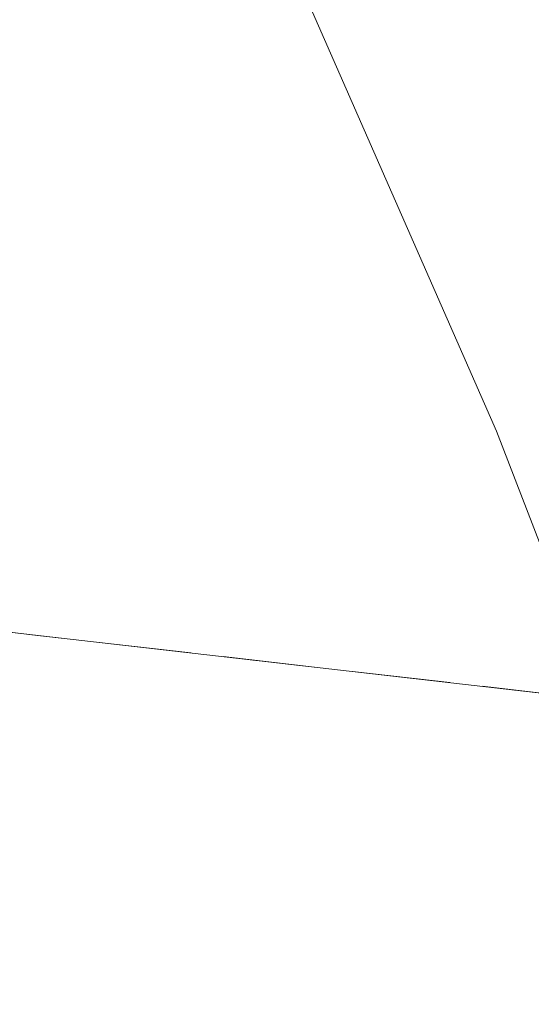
# Model space of a CAD drawing. Header units: inches. Extents: x 6497603 to 6502483, y 5925790 to 5934357.
# Tile 117 of 256: x 6500978 to 6500990, y 5926215 to 5926237. Entities that reach past the tile are written whole.
import ezdxf

# ---------------------------------------------------------------- set-up
doc = ezdxf.new("R2010")
doc.units = ezdxf.units.IN
doc.header["$MEASUREMENT"] = 0
for name, pattern in [('219-1000', [0, 0]), ('egkk-1000', [3, 2.25, -0.75]), ('egug-1000', [1.5, 0.75, -0.75])]:
    doc.linetypes.add(name, pattern=pattern)
for name, color, linetype in [('217-kontur klasyfikacyjny', 7, 'Continuous'), ('218-kontur użytku gruntowego', 7, 'Continuous'), ('219-działka ewidencyjna', 7, 'Continuous'), ('przewód telekomunikacyjny podziemny', 7, 'Continuous')]:
    doc.layers.add(name, color=color, linetype=linetype)

msp = doc.modelspace()

# ---------------------------------------------------------------- linework, layer by layer
at = {"layer": '217-kontur klasyfikacyjny', "color": 3, "linetype": 'egkk-1000', "lineweight": 18, "flags": 128}
msp.add_lwpolyline([(6500973.75, 5926223.61), (6501010.6, 5926219.38)], dxfattribs=at)
at = {"layer": '218-kontur użytku gruntowego', "color": 3, "linetype": 'egug-1000', "lineweight": 18, "flags": 128}
msp.add_lwpolyline([(6500973.75, 5926223.61), (6501010.6, 5926219.38)], dxfattribs=at)
at = {"layer": '219-działka ewidencyjna', "color": 3, "linetype": '219-1000', "lineweight": 18, "flags": 128}
msp.add_lwpolyline([(6501051.05, 5926214.73), (6500973.75, 5926223.61)], dxfattribs=at)
at = {"layer": 'przewód telekomunikacyjny podziemny', "color": 30, "linetype": 'Continuous', "lineweight": 18, "flags": 128}
msp.add_lwpolyline([(6500981.59, 5926441.29), (6500972.21, 5926403.46), (6500971.6, 5926398.24), (6500967.22, 5926373.97), (6500964.87, 5926352.14), (6500964.01, 5926324.69), (6500966.82, 5926290.3), (6500969.69, 5926271.76), (6500988.98, 5926227.78), (6500995.03, 5926212.09), (6501018.61, 5926173.87), (6501046.87, 5926147.87), (6501065.95, 5926135.56), (6501101.3, 5926126.31), (6501128.92, 5926119.03), (6501135.95, 5926116.74), (6501157.85, 5926113.42), (6501180.44, 5926110.09), (6501188.62, 5926109.56), (6501188.67, 5926109.35)], dxfattribs=at)

doc.saveas('drawing.dxf')
